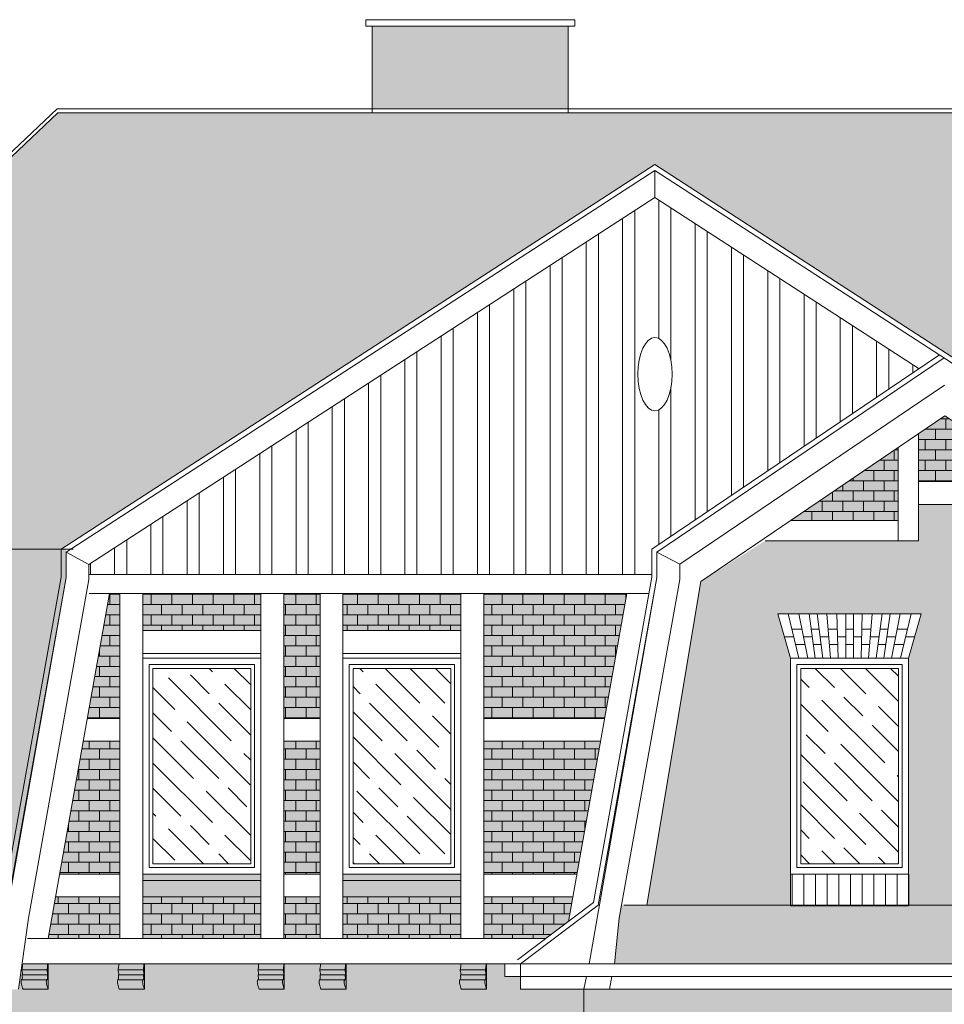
# Model space of a CAD drawing. Header units: millimetres. Extents: x 284606 to 569416, y -192995 to -95103.
# Tile 62 of 178: x 288790 to 289518, y -98379 to -97604. Entities that reach past the tile are written whole.
import ezdxf

# ---------------------------------------------------------------- set-up
doc = ezdxf.new("R2010")
doc.units = ezdxf.units.MM
doc.layers.get('0').update_dxf_attribs({"lineweight": 0})
for name, color, linetype, lineweight in [('!STR_Elewacje 0.15', 10, 'Continuous', 15), ('!STR_Konstrukcja 0.20', 200, 'Continuous', 20), ('!STR_Kreskowanie', 253, 'Continuous', 5), ('!STR_Ocieplenie 0.05', 1, 'Continuous', 5), ('!STR_Stolarka okienna', 72, 'Continuous', 15), ('!STR_Wymiarowanie', 254, 'Continuous', 9)]:
    doc.layers.add(name, color=color, linetype=linetype, lineweight=lineweight)
doc.layers.add('!STR_Kreskowanie ścian', color=7, linetype='Continuous', lineweight=5, true_color=0xa6a6a6)
doc.styles.add('EKO 1-10', font='romans.shx', dxfattribs={"width": 0.8, "height": 15})
doc.dimstyles.new('EKO wymiar 1-10', dxfattribs={"dimtxt": 15, "dimasz": 8, "dimexe": 15, "dimexo": 15, "dimgap": 5, "dimtad": 1, "dimdec": 0, "dimtxsty": 'EKO 1-10', "dimblk": 'ARCHTICK', "dimcen": 10, "dimdle": 15, "dimclrd": 256, "dimclre": 256, "dimclrt": 256, "dimazin": 2, "dimtfac": 1, "dimtdec": 0, "dimtmove": 2, "dimatfit": 3, "dimldrblk": 'ARCHTICK', "dimfxl": 15, "dimfxlon": 1, "dimlwd": -1, "dimlwe": -1, "dimarcsym": 0})

# ---------------------------------------------------------------- blocks, each defined once
blk = doc.blocks.new('OKNO GÓRA')
at = {"layer": '!STR_Kreskowanie', "ltscale": 0.3}
h = blk.add_hatch(dxfattribs=at)
h.set_pattern_fill('GOST_WOOD', color=256, scale=7, angle=45)
h.set_pattern_definition([(135, (-288886.88, 98283.69), (29.698485, 29.698485), [70, -14]), (135, (-288867.08, 98283.69), (29.698485, 29.698485), [42, -10.5, 21, -10.5]), (135, (-288842.333, 98278.74), (29.698485, 29.698485), [70, -14])])
h.paths.add_polyline_path([(85, 162), (8, 162), (8, 8), (85, 8)])
at = {"layer": '!STR_Ocieplenie 0.05', "ltscale": 1.5}
blk.add_lwpolyline([(0, 0), (93, 0), (93, -5), (0, -5)], close=True, dxfattribs=at)
at = {"layer": '!STR_Stolarka okienna', "ltscale": 1.5}
blk.add_lwpolyline([(93, 0), (93, 170), (0, 170), (0, 0), (93, 0)], dxfattribs=at)
for points in [[(88, 5), (88, 165), (5, 165), (5, 5)], [(85, 162), (8, 162), (8, 8), (85, 8)]]:
    blk.add_lwpolyline(points, close=True, dxfattribs=at)
blk = doc.blocks.new('DEKOR')
at = {"layer": '!STR_Ocieplenie 0.05', "ltscale": 1.5}
for p, q in [((-10.72, -4.59), (8.81, -4.59)), ((-11.01, -12.59), (8.81, -12.59)), ((-10.53, -8.59), (8.81, -8.59))]:
    blk.add_line(p, q, dxfattribs=at)
blk.add_lwpolyline([(-9.91, -20), (9.91, -20), (9.91, 0), (-9.91, 0)], dxfattribs=at)
for points in [[(-9.91, -20), (-11.13, -16.01), (-11.01, -12.59), (-10.56, -11.87), (-10.57, -10.01), (-10.47, -8.24), (-10.35, -7.27), (-10.61, -6.34), (-10.54, -3.08), (-10.35, -1.68), (-10.35, 0)], [(9.91, -20), (8.69, -16.01), (8.81, -12.59), (9.26, -11.87), (9.24, -10.01), (9.35, -8.24), (9.46, -7.27), (9.2, -6.34), (9.27, -3.08), (9.46, -1.68), (9.46, 0)]]:
    blk.add_spline(points, degree=3, dxfattribs=at)
blk = doc.blocks.new('_ArchTick')
at = {"color": 0, "linetype": 'ByBlock', "const_width": 0.15}
blk.add_lwpolyline([(-0.5, -0.5), (0.5, 0.5)], dxfattribs=at)
blk = doc.blocks.new('*D843')
at = {"layer": '!STR_Wymiarowanie', "ltscale": 1.5, "transparency": 16777216}
for p, q in [((288251.12, -97658.82), (288251.12, -98789.39)), ((288266.12, -97673.82), (288236.12, -97673.82)), ((288266.12, -98774.39), (288236.12, -98774.39))]:
    blk.add_line(p, q, dxfattribs=at)
at = {"layer": 'Defpoints', "color": 0, "ltscale": 1.5, "transparency": 16777216}
for p in [(288819.43, -97673.82), (288251.12, -98774.39), (288338.29, -98774.39)]:
    blk.add_point(p, dxfattribs=at)
at = {"layer": '!STR_Wymiarowanie', "ltscale": 1.5, "transparency": 16777216, "xscale": 8, "yscale": 8, "zscale": 8}
for p, rotation in [((288251.12, -97673.82), 90), ((288251.12, -98774.39), 270)]:
    blk.add_blockref('_ArchTick', p, dxfattribs=dict(at, rotation=rotation))
at = {"layer": '!STR_Wymiarowanie', "ltscale": 1.5, "transparency": 16777216, "insert": (288238.62, -98224.1), "char_height": 15, "attachment_point": 5, "rotation": 90, "style": 'EKO 1-10'}
blk.add_mtext('1101', dxfattribs=at)

msp = doc.modelspace()

# ---------------------------------------------------------------- hatches: boundary and pattern name
at = {"layer": '!STR_Kreskowanie', "ltscale": 0.3}
h = msp.add_hatch(dxfattribs=at)
h.set_pattern_fill('GOST_WOOD', color=256, scale=7, angle=45)
h.set_pattern_definition([(135, (0, 320.62), (29.698485, 29.698485), [70, -14]), (135, (19.8, 320.62), (29.698485, 29.698485), [42, -10.5, 21, -10.5]), (135, (44.548, 315.67), (29.698485, 29.698485), [70, -14])])
h.paths.add_polyline_path([(289482.01, -98114.71), (289405.01, -98114.71), (289405.01, -98268.71), (289482.01, -98268.71)])
at = {"layer": '!STR_Kreskowanie ścian', "ltscale": 0.3}
h = msp.add_hatch(dxfattribs=at)
h.set_pattern_fill('AR-B816', color=256, scale=0.04)
h.paths.add_polyline_path([(287343.12, -97608.54), (287303.12, -97608.54), (287303.12, -97683.22), (287317.77, -97673.82), (287343.12, -97690.1)])
h.paths.add_polyline_path([(288735.54, -97608.54), (288629.54, -97608.54), (288629.54, -97853.66), (288735.54, -97753.27)])
h.paths.add_polyline_path([(289222, -97608.54), (289067.54, -97608.54), (289067.54, -97673.82), (289222, -97673.82)])
h.paths.add_polyline_path([(289748.1, -97608.54), (289582.52, -97608.54), (289582.52, -97673.82), (289748.1, -97673.82)])
h.paths.add_polyline_path([(289981.69, -97608.54), (289804.16, -97608.54), (289804.16, -97714.74), (289981.69, -97886.54)])
h.paths.add_polyline_path([(291251.27, -97608.54), (291211.27, -97608.54), (291211.27, -97690.09), (291236.63, -97673.82), (291251.27, -97683.22)])
h.paths.add_polyline_path([(292667.04, -97605.54), (292489.52, -97605.54), (292489.52, -97840.33), (292667.04, -97707.29)])
h.paths.add_polyline_path([(292888.69, -97605.54), (292723.1, -97605.54), (292723.1, -97673.82), (292888.69, -97673.82)])
h.paths.add_polyline_path([(293403.66, -97605.54), (293249.21, -97605.54), (293249.21, -97673.82), (293403.66, -97673.82)])
h.paths.add_polyline_path([(293841.66, -97611.34), (293735.66, -97611.34), (293735.66, -97756.83), (293799.84, -97822.18), (293841.66, -97822.18)])
at = {"layer": '!STR_Kreskowanie ścian', "ltscale": 1.5}
h = msp.add_hatch(dxfattribs=at)
h.set_pattern_fill('AR-B88', color=256, scale=0.1)
h.paths.add_polyline_path([(289761.24, -97676.82), (289288.28, -97676.82), (288820.05, -97676.82), (288457.74, -98020.79), (288822.53, -98020.79), (289290.23, -97717.56), (289757.93, -98020.79), (290115.82, -98020.79)])
h.paths.add_polyline_path([(290118.16, -98023.07), (290115.82, -98020.79), (289757.93, -98020.79), (289757.93, -98042.8), (289803.82, -98299.1), (289806.79, -98301.33), (290235.86, -98301.33), (290234.13, -98299.76)])
h.paths.add_polyline_path([(290235.86, -98301.33), (289806.79, -98301.33), (289868.07, -98347.53), (290286.43, -98347.53)])
h.paths.add_polyline_path([(289783.67, -98311.46), (289781.86, -98301.33), (289648.59, -98301.33), (289648.59, -98301.71), (289555.59, -98301.71), (289490.01, -98301.63), (289490.01, -98301.71), (289397.01, -98301.71), (289263.87, -98301.33), (289262.06, -98311.46), (289258.41, -98347.53), (289789.37, -98347.53)])
h.paths.add_polyline_path([(288822.53, -98042.8), (288822.53, -98020.79), (288457.74, -98020.79), (288455.33, -98023.09), (288350.85, -98301.33), (288773.68, -98301.33), (288776.65, -98299.1)], flags=17)
h.paths.add_polyline_path([(288773.68, -98301.33), (288350.85, -98301.33), (288350.17, -98303.17), (288298.88, -98347.53), (288719.04, -98347.53), (288780.32, -98301.33), (288826.53, -98043.14), (288826.53, -98020.79), (288822.53, -98020.79), (288822.53, -98042.8), (288776.65, -98299.1)])
h = msp.add_hatch(dxfattribs=at)
h.set_pattern_fill('ANSI32', color=256, scale=3, angle=45)
h.paths.add_polyline_path([(289498.16, -97878.66), (289290.23, -97743.77), (288844.53, -98032.92), (288844.53, -98040.74), (289283.8, -98040.74), (289287.79, -98042.8), (289287.79, -98020.79)])
h.paths.add_polyline_path([(289302.96, -97873.06), (289303.28, -97875.17), (289303.51, -97877.32), (289303.67, -97879.51), (289303.75, -97881.72), (289303.75, -97883.93), (289303.67, -97886.13), (289303.51, -97888.32), (289303.28, -97890.47), (289302.96, -97892.58), (289302.58, -97894.63), (289302.12, -97896.62), (289301.59, -97898.52), (289300.99, -97900.33), (289300.33, -97902.03), (289299.61, -97903.63), (289298.84, -97905.1), (289298.02, -97906.44), (289297.15, -97907.64), (289296.24, -97908.7), (289295.29, -97909.61), (289294.31, -97910.35), (289293.32, -97910.94), (289292.3, -97911.36), (289291.27, -97911.61), (289290.23, -97911.7), (289289.2, -97911.61), (289288.17, -97911.36), (289287.15, -97910.94), (289286.15, -97910.35), (289285.18, -97909.61), (289284.23, -97908.7), (289283.32, -97907.64), (289282.45, -97906.44), (289281.63, -97905.1), (289280.85, -97903.63), (289280.13, -97902.03), (289279.47, -97900.33), (289278.88, -97898.52), (289278.35, -97896.62), (289277.89, -97894.63), (289277.5, -97892.58), (289277.19, -97890.47), (289276.95, -97888.32), (289276.79, -97886.13), (289276.71, -97883.93), (289276.71, -97881.72), (289276.79, -97879.51), (289276.95, -97877.32), (289277.19, -97875.17), (289277.5, -97873.06), (289277.89, -97871.01), (289278.35, -97869.03), (289278.88, -97867.12), (289279.47, -97865.31), (289280.13, -97863.61), (289280.85, -97862.01), (289281.63, -97860.54), (289282.45, -97859.2), (289283.32, -97858), (289284.23, -97856.94), (289285.18, -97856.04), (289286.15, -97855.29), (289287.15, -97854.7), (289288.17, -97854.28), (289289.2, -97854.03), (289290.23, -97853.94), (289291.27, -97854.03), (289292.3, -97854.28), (289293.32, -97854.7), (289294.31, -97855.29), (289295.29, -97856.04), (289296.24, -97856.94), (289297.15, -97858), (289298.02, -97859.2), (289298.84, -97860.54), (289299.61, -97862.01), (289300.33, -97863.61), (289300.99, -97865.31), (289301.59, -97867.12), (289302.12, -97869.03), (289302.58, -97871.01)], flags=16)
at = {"layer": '!STR_Kreskowanie ścian', "ltscale": 0.3, "true_color": 0xdbdbdb}
h = msp.add_hatch(color=254, dxfattribs=at)
h.dxf.hatch_style = 1
h.paths.add_polyline_path([(289481.85, -97940.53), (289397.03, -97998.19), (289481.85, -97998.19)])
h.paths.add_polyline_path([(289539.29, -97929.09), (289518.57, -97915.56), (289497.85, -97929.59), (289497.85, -97967.46), (289539.29, -97967.46)])
h.paths.add_polyline_path([(289555.29, -97939.53), (289555.29, -97998.19), (289645.18, -97998.19)])
at = {"layer": '!STR_Kreskowanie ścian', "ltscale": 0.3}
h = msp.add_hatch(dxfattribs=at)
h.set_pattern_fill('AR-B816', color=256, scale=0.04)
h.paths.add_polyline_path([(289481.85, -97940.53), (289397.03, -97998.19), (289481.85, -97998.19)])
h.paths.add_polyline_path([(289539.29, -97929.09), (289518.57, -97915.56), (289497.85, -97929.59), (289497.85, -97967.46), (289539.29, -97967.46)])
h.paths.add_polyline_path([(289555.29, -97939.53), (289555.29, -97998.19), (289645.18, -97998.19)])
h = msp.add_hatch(dxfattribs=at)
h.set_pattern_fill('AR-B816', color=256, scale=0.04)
h.paths.add_polyline_path([(288769.04, -98367.53), (288719.04, -98367.53), (288344.29, -98367.53), (288344.29, -98677.57), (288769.04, -98677.57)])
h.paths.add_polyline_path([(288503.9, -98622.33), (288503.9, -98597.33), (288503.9, -98427.33), (288493.93, -98392.41), (288619.87, -98392.41), (288609.9, -98427.33), (288609.9, -98597.33), (288609.9, -98622.33)], flags=16)
h.paths.add_polyline_path([(288508.9, -98592.33), (288508.9, -98432.33), (288604.9, -98432.33), (288604.9, -98592.33), (288559.9, -98592.33)], flags=0)
h.paths.add_polyline_path([(288511.9, -98589.33), (288511.9, -98488.33), (288551.9, -98488.33), (288551.9, -98589.33)], flags=0)
h.paths.add_polyline_path([(288562.9, -98589.33), (288562.9, -98488.33), (288601.9, -98488.33), (288601.9, -98589.33)], flags=0)
h.paths.add_polyline_path([(288447.9, -98481.09), (288447.9, -98455.09), (288471.9, -98455.09), (288471.9, -98481.09)], flags=16)
h.paths.add_polyline_path([(288423.9, -98481.09), (288399.9, -98481.09), (288399.9, -98455.09), (288423.9, -98455.09)], flags=16)
h.paths.add_polyline_path([(288511.9, -98477.33), (288511.9, -98435.33), (288551.9, -98435.33), (288551.9, -98477.33)], flags=0)
h.paths.add_polyline_path([(288562.9, -98477.33), (288562.9, -98435.33), (288601.9, -98435.33), (288601.9, -98477.33)], flags=0)
h.paths.add_polyline_path([(288511.82, -98404.41), (288519.85, -98404.41), (288521.04, -98410.41), (288528, -98410.41), (288527.15, -98404.41), (288533.39, -98404.41), (288534.18, -98410.41), (288541.01, -98410.41), (288540.52, -98404.41), (288547.74, -98404.41), (288547.92, -98410.41), (288554.4, -98410.41), (288554.4, -98404.41), (288560.4, -98404.41), (288560.4, -98410.41), (288566.89, -98410.41), (288567.06, -98404.41), (288574.28, -98404.41), (288573.79, -98410.41), (288580.62, -98410.41), (288581.41, -98404.41), (288587.66, -98404.41), (288586.8, -98410.41), (288593.76, -98410.41), (288594.95, -98404.41), (288602.98, -98404.41), (288600.06, -98416.41), (288592.57, -98416.41), (288593.76, -98410.41), (288586.8, -98410.41), (288585.95, -98416.41), (288579.84, -98416.41), (288580.62, -98410.41), (288573.79, -98410.41), (288573.3, -98416.41), (288566.71, -98416.41), (288566.89, -98410.41), (288560.4, -98410.41), (288560.4, -98416.41), (288554.4, -98416.41), (288554.4, -98410.41), (288547.92, -98410.41), (288548.09, -98416.41), (288541.51, -98416.41), (288541.01, -98410.41), (288534.18, -98410.41), (288534.97, -98416.41), (288528.85, -98416.41), (288528, -98410.41), (288521.04, -98410.41), (288522.23, -98416.41), (288514.74, -98416.41)], flags=0)
h.paths.add_polyline_path([(288641.9, -98481.09), (288641.9, -98455.09), (288665.9, -98455.09), (288665.9, -98481.09)], flags=16)
h.paths.add_polyline_path([(288689.9, -98481.09), (288689.9, -98455.09), (288713.9, -98455.09), (288713.9, -98481.09)], flags=16)
h.paths.add_polyline_path([(288509.63, -98696.57), (288604.18, -98696.57), (288597.25, -98731.5), (288597.25, -98771.67), (288763.04, -98769.92), (288763.04, -98689.57), (288338.29, -98689.57), (288338.29, -98774.39), (288517.47, -98772.5), (288517.47, -98731.5)])
h.paths.add_polyline_path([(288886.11, -98696.57), (288980.66, -98696.57), (288973.73, -98731.5), (288973.73, -98767.71), (289051.53, -98766.89), (289051.53, -98731.5), (289043.69, -98696.57), (289138.24, -98696.57), (289131.31, -98731.5), (289131.31, -98766.06), (289228.3, -98765.04), (289228.3, -98689.57), (288763.04, -98689.57), (288763.04, -98769.92), (288893.95, -98768.55), (288893.95, -98731.5)])
h.paths.add_polyline_path([(289234.3, -98367.53), (289184.3, -98367.53), (289184.3, -98357.53), (289171.99, -98357.53), (289171.99, -98347.53), (288792.6, -98347.53), (288789.04, -98367.53), (288769.51, -98367.53), (288769.51, -98677.57), (289234.3, -98677.57)])
h.paths.add_polyline_path([(288886.88, -98622.33), (288886.88, -98597.33), (288886.88, -98427.33), (288876.91, -98392.41), (288989.85, -98392.41), (288979.88, -98427.33), (288979.88, -98597.33), (288979.88, -98622.33)], flags=16)
h.paths.add_polyline_path([(288891.88, -98592.33), (288891.88, -98432.33), (288974.88, -98432.33), (288974.88, -98592.33), (288935.88, -98592.33)], flags=0)
h.paths.add_polyline_path([(288894.88, -98589.33), (288894.88, -98488.33), (288927.88, -98488.33), (288927.88, -98589.33)], flags=0)
h.paths.add_polyline_path([(288938.88, -98589.33), (288938.88, -98488.33), (288971.88, -98488.33), (288971.88, -98589.33)], flags=0)
h.paths.add_polyline_path([(288894.88, -98477.33), (288894.88, -98435.33), (288927.88, -98435.33), (288927.88, -98477.33)], flags=0)
h.paths.add_polyline_path([(288938.88, -98477.33), (288938.88, -98435.33), (288971.88, -98435.33), (288971.88, -98477.33)], flags=0)
h.paths.add_polyline_path([(288887.8, -98404.41), (288895.83, -98404.41), (288897.02, -98410.41), (288903.98, -98410.41), (288903.13, -98404.41), (288909.37, -98404.41), (288910.16, -98410.41), (288916.99, -98410.41), (288916.5, -98404.41), (288923.72, -98404.41), (288923.9, -98410.41), (288930.38, -98410.41), (288930.38, -98404.41), (288936.38, -98404.41), (288936.38, -98410.41), (288942.87, -98410.41), (288943.04, -98404.41), (288950.26, -98404.41), (288949.77, -98410.41), (288956.6, -98410.41), (288957.39, -98404.41), (288963.64, -98404.41), (288962.78, -98410.41), (288969.74, -98410.41), (288970.93, -98404.41), (288978.96, -98404.41), (288976.04, -98416.41), (288968.55, -98416.41), (288969.74, -98410.41), (288962.78, -98410.41), (288961.93, -98416.41), (288955.82, -98416.41), (288956.6, -98410.41), (288949.77, -98410.41), (288949.28, -98416.41), (288942.69, -98416.41), (288942.87, -98410.41), (288936.38, -98410.41), (288936.38, -98416.41), (288930.38, -98416.41), (288930.38, -98410.41), (288923.9, -98410.41), (288924.07, -98416.41), (288917.48, -98416.41), (288916.99, -98410.41), (288910.16, -98410.41), (288910.95, -98416.41), (288904.83, -98416.41), (288903.98, -98410.41), (288897.02, -98410.41), (288898.21, -98416.41), (288890.72, -98416.41)], flags=0)
h.paths.add_polyline_path([(289044.46, -98622.33), (289044.46, -98597.33), (289044.46, -98427.33), (289034.49, -98392.41), (289147.44, -98392.41), (289137.46, -98427.33), (289137.46, -98597.33), (289137.46, -98622.33)], flags=16)
h.paths.add_polyline_path([(289049.46, -98592.33), (289049.46, -98432.33), (289132.46, -98432.33), (289132.46, -98592.33), (289093.46, -98592.33)], flags=0)
h.paths.add_polyline_path([(289052.46, -98589.33), (289052.46, -98488.33), (289085.46, -98488.33), (289085.46, -98589.33)], flags=0)
h.paths.add_polyline_path([(289096.46, -98589.33), (289096.46, -98488.33), (289129.46, -98488.33), (289129.46, -98589.33)], flags=0)
h.paths.add_polyline_path([(289052.46, -98477.33), (289052.46, -98435.33), (289085.46, -98435.33), (289085.46, -98477.33)], flags=0)
h.paths.add_polyline_path([(289045.38, -98404.41), (289053.42, -98404.41), (289054.61, -98410.41), (289061.56, -98410.41), (289060.71, -98404.41), (289066.95, -98404.41), (289067.74, -98410.41), (289074.57, -98410.41), (289074.08, -98404.41), (289081.31, -98404.41), (289081.48, -98410.41), (289087.96, -98410.41), (289087.96, -98404.41), (289093.96, -98404.41), (289093.96, -98410.41), (289100.45, -98410.41), (289100.62, -98404.41), (289107.84, -98404.41), (289107.35, -98410.41), (289114.19, -98410.41), (289114.97, -98404.41), (289121.22, -98404.41), (289120.37, -98410.41), (289127.32, -98410.41), (289128.51, -98404.41), (289136.55, -98404.41), (289133.62, -98416.41), (289126.13, -98416.41), (289127.32, -98410.41), (289120.37, -98410.41), (289119.51, -98416.41), (289113.4, -98416.41), (289114.19, -98410.41), (289107.35, -98410.41), (289106.86, -98416.41), (289100.28, -98416.41), (289100.45, -98410.41), (289093.96, -98410.41), (289093.96, -98416.41), (289087.96, -98416.41), (289087.96, -98410.41), (289081.48, -98410.41), (289081.65, -98416.41), (289075.07, -98416.41), (289074.57, -98410.41), (289067.74, -98410.41), (289068.53, -98416.41), (289062.41, -98416.41), (289061.56, -98410.41), (289054.61, -98410.41), (289055.8, -98416.41), (289048.3, -98416.41)], flags=0)
h.paths.add_polyline_path([(289096.46, -98477.33), (289096.46, -98435.33), (289129.46, -98435.33), (289129.46, -98477.33)], flags=0)
h.paths.add_polyline_path([(289811.43, -98367.53), (289254.3, -98367.53), (289234.3, -98367.53), (289234.3, -98677.57), (289811.43, -98677.57)])
h.paths.add_polyline_path([(289648.59, -98622.33), (289555.59, -98622.33), (289555.59, -98597.33), (289555.59, -98427.33), (289545.62, -98392.41), (289658.56, -98392.41), (289648.59, -98427.33), (289648.59, -98597.33)], flags=16)
h.paths.add_polyline_path([(289643.59, -98592.33), (289604.59, -98592.33), (289560.59, -98592.33), (289560.59, -98432.33), (289643.59, -98432.33)], flags=0)
h.paths.add_polyline_path([(289640.59, -98589.33), (289607.59, -98589.33), (289607.59, -98488.33), (289640.59, -98488.33)], flags=0)
h.paths.add_polyline_path([(289596.59, -98589.33), (289563.59, -98589.33), (289563.59, -98488.33), (289596.59, -98488.33)], flags=0)
h.paths.add_polyline_path([(289701.89, -98481.09), (289701.89, -98455.09), (289725.89, -98455.09), (289725.89, -98481.09)], flags=16)
h.paths.add_polyline_path([(289640.59, -98477.33), (289607.59, -98477.33), (289607.59, -98435.33), (289640.59, -98435.33)], flags=0)
h.paths.add_polyline_path([(289596.59, -98477.33), (289563.59, -98477.33), (289563.59, -98435.33), (289596.59, -98435.33)], flags=0)
h.paths.add_polyline_path([(289490.01, -98622.33), (289397.01, -98622.33), (289397.01, -98597.33), (289397.01, -98427.33), (289387.04, -98392.41), (289499.98, -98392.41), (289490.01, -98427.33), (289490.01, -98597.33)], flags=16)
h.paths.add_polyline_path([(289644.75, -98416.41), (289637.26, -98416.41), (289638.45, -98410.41), (289631.5, -98410.41), (289630.64, -98416.41), (289624.53, -98416.41), (289625.31, -98410.41), (289618.48, -98410.41), (289617.99, -98416.41), (289611.4, -98416.41), (289611.58, -98410.41), (289605.09, -98410.41), (289605.09, -98416.41), (289599.09, -98416.41), (289599.09, -98410.41), (289592.61, -98410.41), (289592.78, -98416.41), (289586.2, -98416.41), (289585.7, -98410.41), (289578.87, -98410.41), (289579.66, -98416.41), (289573.54, -98416.41), (289572.69, -98410.41), (289565.74, -98410.41), (289566.93, -98416.41), (289559.43, -98416.41), (289556.51, -98404.41), (289564.55, -98404.41), (289565.74, -98410.41), (289572.69, -98410.41), (289571.84, -98404.41), (289578.08, -98404.41), (289578.87, -98410.41), (289585.7, -98410.41), (289585.21, -98404.41), (289592.44, -98404.41), (289592.61, -98410.41), (289599.09, -98410.41), (289599.09, -98404.41), (289605.09, -98404.41), (289605.09, -98410.41), (289611.58, -98410.41), (289611.75, -98404.41), (289618.97, -98404.41), (289618.48, -98410.41), (289625.31, -98410.41), (289626.1, -98404.41), (289632.35, -98404.41), (289631.5, -98410.41), (289638.45, -98410.41), (289639.64, -98404.41), (289647.68, -98404.41)], flags=0)
h.paths.add_polyline_path([(289485.01, -98592.33), (289402.01, -98592.33), (289402.01, -98432.33), (289485.01, -98432.33)], flags=0)
h.paths.add_polyline_path([(289482.01, -98589.33), (289405.01, -98589.33), (289405.01, -98435.33), (289482.01, -98435.33)], flags=0)
h.paths.add_polyline_path([(289486.17, -98416.41), (289478.68, -98416.41), (289479.87, -98410.41), (289472.91, -98410.41), (289472.06, -98416.41), (289465.94, -98416.41), (289466.73, -98410.41), (289459.9, -98410.41), (289459.41, -98416.41), (289452.82, -98416.41), (289452.99, -98410.41), (289446.51, -98410.41), (289446.51, -98416.41), (289440.51, -98416.41), (289440.51, -98410.41), (289434.02, -98410.41), (289434.2, -98416.41), (289427.61, -98416.41), (289427.12, -98410.41), (289420.29, -98410.41), (289421.07, -98416.41), (289414.96, -98416.41), (289414.11, -98410.41), (289407.15, -98410.41), (289408.34, -98416.41), (289400.85, -98416.41), (289397.93, -98404.41), (289405.96, -98404.41), (289407.15, -98410.41), (289414.11, -98410.41), (289413.25, -98404.41), (289419.5, -98404.41), (289420.29, -98410.41), (289427.12, -98410.41), (289426.63, -98404.41), (289433.85, -98404.41), (289434.02, -98410.41), (289440.51, -98410.41), (289440.51, -98404.41), (289446.51, -98404.41), (289446.51, -98410.41), (289452.99, -98410.41), (289453.17, -98404.41), (289460.39, -98404.41), (289459.9, -98410.41), (289466.73, -98410.41), (289467.52, -98404.41), (289473.77, -98404.41), (289472.91, -98410.41), (289479.87, -98410.41), (289481.06, -98404.41), (289489.09, -98404.41)], flags=0)
h.paths.add_polyline_path([(289334.43, -98481.09), (289310.43, -98481.09), (289310.43, -98455.09), (289334.43, -98455.09)], flags=16)
h.paths.add_polyline_path([(289817.43, -98689.57), (289228.3, -98689.57), (289228.3, -98765.04), (289404.08, -98763.19), (289404.08, -98731.5), (289396.23, -98696.57), (289490.79, -98696.57), (289483.86, -98731.5), (289483.86, -98762.35), (289562.66, -98761.53), (289562.66, -98731.5), (289554.82, -98696.57), (289649.37, -98696.57), (289642.44, -98731.5), (289642.44, -98760.69), (289817.43, -98758.85)])
h.paths.add_polyline_path([(289983.82, -98731.5), (289975.98, -98696.57), (290070.53, -98696.57), (290063.6, -98731.5), (290063.6, -98756.25), (290236.43, -98754.39), (290242.43, -98754.39), (290242.43, -98689.57), (289817.43, -98689.57), (289817.43, -98758.85), (289983.82, -98757.1)])
h.paths.add_polyline_path([(290236.43, -98367.53), (290005.08, -98367.53), (289811.43, -98367.53), (289811.43, -98677.57), (290236.43, -98677.57)])
h.paths.add_polyline_path([(289970.25, -98622.33), (289970.25, -98597.33), (289970.25, -98427.33), (289960.28, -98392.41), (290086.22, -98392.41), (290076.25, -98427.33), (290076.25, -98597.33), (290076.25, -98622.33)], flags=16)
h.paths.add_polyline_path([(289975.25, -98592.33), (289975.25, -98432.33), (290071.25, -98432.33), (290071.25, -98592.33), (290026.25, -98592.33)], flags=0)
h.paths.add_polyline_path([(289978.25, -98589.33), (289978.25, -98488.33), (290018.25, -98488.33), (290018.25, -98589.33)], flags=0)
h.paths.add_polyline_path([(289866.25, -98481.09), (289866.25, -98455.09), (289890.25, -98455.09), (289890.25, -98481.09)], flags=16)
h.paths.add_polyline_path([(290029.25, -98589.33), (290029.25, -98488.33), (290068.25, -98488.33), (290068.25, -98589.33)], flags=0)
h.paths.add_polyline_path([(289914.25, -98481.09), (289914.25, -98455.09), (289938.25, -98455.09), (289938.25, -98481.09)], flags=16)
h.paths.add_polyline_path([(289978.25, -98477.33), (289978.25, -98435.33), (290018.25, -98435.33), (290018.25, -98477.33)], flags=0)
h.paths.add_polyline_path([(290029.25, -98477.33), (290029.25, -98435.33), (290068.25, -98435.33), (290068.25, -98477.33)], flags=0)
h.paths.add_polyline_path([(289978.17, -98404.41), (289986.2, -98404.41), (289987.39, -98410.41), (289994.35, -98410.41), (289993.5, -98404.41), (289999.74, -98404.41), (290000.53, -98410.41), (290007.36, -98410.41), (290006.87, -98404.41), (290014.09, -98404.41), (290014.27, -98410.41), (290020.75, -98410.41), (290020.75, -98404.41), (290026.75, -98404.41), (290026.75, -98410.41), (290033.24, -98410.41), (290033.41, -98404.41), (290040.63, -98404.41), (290040.14, -98410.41), (290046.97, -98410.41), (290047.76, -98404.41), (290054.01, -98404.41), (290053.15, -98410.41), (290060.11, -98410.41), (290061.3, -98404.41), (290069.33, -98404.41), (290066.41, -98416.41), (290058.92, -98416.41), (290060.11, -98410.41), (290053.15, -98410.41), (290052.3, -98416.41), (290046.19, -98416.41), (290046.97, -98410.41), (290040.14, -98410.41), (290039.65, -98416.41), (290033.06, -98416.41), (290033.24, -98410.41), (290026.75, -98410.41), (290026.75, -98416.41), (290020.75, -98416.41), (290020.75, -98410.41), (290014.27, -98410.41), (290014.44, -98416.41), (290007.85, -98416.41), (290007.36, -98410.41), (290000.53, -98410.41), (290001.32, -98416.41), (289995.2, -98416.41), (289994.35, -98410.41), (289987.39, -98410.41), (289988.58, -98416.41), (289981.09, -98416.41)], flags=0)
h.paths.add_polyline_path([(290108.25, -98481.09), (290108.25, -98455.09), (290132.25, -98455.09), (290132.25, -98481.09)], flags=16)
h.paths.add_polyline_path([(290156.25, -98481.09), (290156.25, -98455.09), (290180.25, -98455.09), (290180.25, -98481.09)], flags=16)
h.paths.add_polyline_path([(289719.27, -98046.55), (289666.03, -98014.19), (289539.29, -98014.19), (289539.29, -97985.46), (289497.85, -97985.46), (289497.85, -98014.19), (289376.99, -98014.19), (289326.48, -98046.16), (289283.94, -98301.33), (289761.2, -98301.33)])
h.paths.add_polyline_path([(289648.59, -98301.71), (289555.59, -98301.71), (289555.59, -98106.71), (289545.62, -98071.79), (289658.56, -98071.79), (289648.59, -98106.71)])
h.paths.add_polyline_path([(289643.59, -98274.69), (289560.59, -98274.69)], flags=16)
h.paths.add_polyline_path([(289640.59, -98117.69), (289563.59, -98117.69)], flags=16)
h.paths.add_polyline_path([(289490.01, -98301.71), (289397.01, -98301.71), (289397.01, -98106.71), (289387.04, -98071.79), (289499.98, -98071.79), (289490.01, -98106.71)])
h.paths.add_polyline_path([(289485.01, -98271.71), (289402.01, -98271.71)], flags=16)
h.paths.add_polyline_path([(289482.01, -98268.71), (289405.01, -98268.71)], flags=16)
at = {"layer": '!STR_Kreskowanie ścian', "ltscale": 0.3, "true_color": 0xdbdbdb}
h = msp.add_hatch(color=254, dxfattribs=at)
h.dxf.hatch_style = 1
h.paths.add_polyline_path([(288868.88, -98055.74), (288860.79, -98055.74), (288843.27, -98154.17), (288868.88, -98154.17)])
h.paths.add_polyline_path([(288868.88, -98172.17), (288840.07, -98172.17), (288821.46, -98276.71), (288868.88, -98276.71)])
h.paths.add_polyline_path([(288868.88, -98294.71), (288818.25, -98294.71), (288812.41, -98327.53), (288868.88, -98327.53)])
h.paths.add_polyline_path([(288979.88, -98294.71), (288886.88, -98294.71), (288886.88, -98327.53), (288979.88, -98327.53)])
h.paths.add_polyline_path([(289026.46, -98294.71), (288997.88, -98294.71), (288997.88, -98327.53), (289026.46, -98327.53)])
h.paths.add_polyline_path([(289026.46, -98172.17), (288997.88, -98172.17), (288997.88, -98276.71), (289026.46, -98276.71)])
h.paths.add_polyline_path([(289026.46, -98055.74), (288997.88, -98055.74), (288997.88, -98154.17), (289026.46, -98154.17)])
h.paths.add_polyline_path([(288979.88, -98055.74), (288886.88, -98055.74), (288886.88, -98084.96), (288979.88, -98084.96)])
h.paths.add_polyline_path([(289137.46, -98055.74), (289044.46, -98055.74), (289044.46, -98084.96), (289137.46, -98084.96)])
h.paths.add_polyline_path([(289268.03, -98055.74), (289155.46, -98055.74), (289155.46, -98084.96), (289262.83, -98084.96)])
h.paths.add_polyline_path([(289262.83, -98084.96), (289155.46, -98084.96), (289155.46, -98154.17), (289250.51, -98154.17)])
h.paths.add_polyline_path([(289247.3, -98172.17), (289155.46, -98172.17), (289155.46, -98276.71), (289228.69, -98276.71)])
h.paths.add_polyline_path([(289222.04, -98314.07), (289225.49, -98294.71), (289155.46, -98294.71), (289155.46, -98327.53), (289204.19, -98327.53)])
h.paths.add_polyline_path([(289137.46, -98294.71), (289044.46, -98294.71), (289044.46, -98327.53), (289137.46, -98327.53)])
at = {"layer": '!STR_Kreskowanie ścian', "ltscale": 0.3}
h = msp.add_hatch(dxfattribs=at)
h.set_pattern_fill('AR-B816', color=256, scale=0.04)
h.paths.add_polyline_path([(288868.88, -98055.74), (288860.79, -98055.74), (288843.27, -98154.17), (288868.88, -98154.17)])
h.paths.add_polyline_path([(288868.88, -98172.17), (288840.07, -98172.17), (288821.46, -98276.71), (288868.88, -98276.71)])
h.paths.add_polyline_path([(288868.88, -98294.71), (288818.25, -98294.71), (288812.41, -98327.53), (288868.88, -98327.53)])
h.paths.add_polyline_path([(288979.88, -98294.71), (288886.88, -98294.71), (288886.88, -98327.53), (288979.88, -98327.53)])
h.paths.add_polyline_path([(289026.46, -98294.71), (288997.88, -98294.71), (288997.88, -98327.53), (289026.46, -98327.53)])
h.paths.add_polyline_path([(289026.46, -98172.17), (288997.88, -98172.17), (288997.88, -98276.71), (289026.46, -98276.71)])
h.paths.add_polyline_path([(289026.46, -98055.74), (288997.88, -98055.74), (288997.88, -98154.17), (289026.46, -98154.17)])
h.paths.add_polyline_path([(288979.88, -98055.74), (288886.88, -98055.74), (288886.88, -98084.96), (288979.88, -98084.96)])
h.paths.add_polyline_path([(289137.46, -98055.74), (289044.46, -98055.74), (289044.46, -98084.96), (289137.46, -98084.96)])
h.paths.add_polyline_path([(289268.03, -98055.74), (289155.46, -98055.74), (289155.46, -98084.96), (289262.83, -98084.96)])
h.paths.add_polyline_path([(289262.83, -98084.96), (289155.46, -98084.96), (289155.46, -98154.17), (289250.51, -98154.17)])
h.paths.add_polyline_path([(289247.3, -98172.17), (289155.46, -98172.17), (289155.46, -98276.71), (289228.69, -98276.71)])
h.paths.add_polyline_path([(289222.04, -98314.07), (289225.49, -98294.71), (289155.46, -98294.71), (289155.46, -98327.53), (289204.19, -98327.53)])
h.paths.add_polyline_path([(289137.46, -98294.71), (289044.46, -98294.71), (289044.46, -98327.53), (289137.46, -98327.53)])
at = {"layer": '!STR_Kreskowanie ścian', "ltscale": 0.3, "true_color": 0xdbdbdb}
h = msp.add_hatch(color=254, dxfattribs=at)
h.dxf.hatch_style = 1
h.paths.add_polyline_path([(288979.88, -98276.71), (288886.88, -98276.71), (288886.88, -98294.71), (288979.88, -98294.71)])
h.paths.add_polyline_path([(289137.46, -98276.71), (289044.46, -98276.71), (289044.46, -98294.71), (289137.46, -98294.71)])
at = {"layer": '!STR_Kreskowanie ścian', "ltscale": 1.5}
h = msp.add_hatch(dxfattribs=at)
h.set_pattern_fill('ANSI31', color=256, scale=2.9, angle=45)
h.set_pattern_definition([(90, (-302367.876, 109096.673), (-9.2075, 9e-16), [])])
h.paths.add_polyline_path([(289493.51, -98276.71), (289493.51, -98301.71), (289393.51, -98301.71), (289393.51, -98276.71)])

# ---------------------------------------------------------------- linework, layer by layer
at = {"layer": '!STR_Elewacje 0.15', "ltscale": 1.5}
for p, q in [((289397.01, -98106.71), (289387.04, -98071.79)), ((289499.98, -98071.79), (289387.04, -98071.79)), ((289403.51, -98106.71), (289395, -98071.79)), ((289410.51, -98106.71), (289403.58, -98071.79)), ((289416.51, -98106.71), (289411.55, -98071.79)), ((289422.51, -98106.71), (289417.92, -98071.79)), ((289428.51, -98106.71), (289425.64, -98071.79)), ((289434.51, -98106.71), (289433.51, -98071.79)), ((289440.51, -98106.71), (289440.51, -98071.79)), ((289446.51, -98106.71), (289446.51, -98071.79)), ((289452.51, -98106.71), (289453.51, -98071.79)), ((289458.51, -98106.71), (289461.37, -98071.79)), ((289464.51, -98106.71), (289469.1, -98071.79)), ((289470.51, -98106.71), (289475.47, -98071.79)), ((289476.51, -98106.71), (289483.44, -98071.79)), ((289483.51, -98106.71), (289492.02, -98071.79)), ((289490.01, -98106.71), (289499.98, -98071.79)), ((289405.96, -98083.79), (289397.93, -98083.79)), ((289419.5, -98083.79), (289413.25, -98083.79)), ((289433.85, -98083.79), (289426.63, -98083.79)), ((289446.51, -98083.79), (289440.51, -98083.79)), ((289460.39, -98083.79), (289453.17, -98083.79)), ((289473.77, -98083.79), (289467.52, -98083.79)), ((289489.09, -98083.79), (289481.06, -98083.79)), ((289399.39, -98089.79), (289392.18, -98089.79)), ((289408.34, -98095.79), (289400.85, -98095.79)), ((289408.34, -98095.79), (289400.85, -98095.79)), ((289408.34, -98095.79), (289400.85, -98095.79)), ((289414.11, -98089.79), (289407.15, -98089.79)), ((289421.07, -98095.79), (289414.96, -98095.79)), ((289421.07, -98095.79), (289414.96, -98095.79)), ((289421.07, -98095.79), (289414.96, -98095.79)), ((289427.12, -98089.79), (289420.29, -98089.79)), ((289434.2, -98095.79), (289427.61, -98095.79)), ((289434.2, -98095.79), (289427.61, -98095.79)), ((289434.2, -98095.79), (289427.61, -98095.79)), ((289440.51, -98089.79), (289434.02, -98089.79)), ((289446.51, -98095.79), (289440.51, -98095.79)), ((289446.51, -98095.79), (289440.51, -98095.79)), ((289446.51, -98095.79), (289440.51, -98095.79)), ((289452.99, -98089.79), (289446.51, -98089.79)), ((289459.41, -98095.79), (289452.82, -98095.79)), ((289459.41, -98095.79), (289452.82, -98095.79)), ((289459.41, -98095.79), (289452.82, -98095.79)), ((289466.73, -98089.79), (289459.9, -98089.79)), ((289472.06, -98095.79), (289465.94, -98095.79)), ((289472.06, -98095.79), (289465.94, -98095.79)), ((289472.06, -98095.79), (289465.94, -98095.79)), ((289479.87, -98089.79), (289472.91, -98089.79)), ((289486.17, -98095.79), (289478.68, -98095.79)), ((289486.17, -98095.79), (289478.68, -98095.79)), ((289486.17, -98095.79), (289478.68, -98095.79)), ((289494.84, -98089.79), (289487.63, -98089.79))]:
    msp.add_line(p, q, dxfattribs=at)
for points in [[(289490.01, -98276.71), (289397.01, -98276.71), (289397.01, -98301.71), (289490.01, -98301.71)], [(289171.99, -98347.53), (290301.91, -98347.53), (290301.91, -98357.53), (289171.99, -98357.53)]]:
    msp.add_lwpolyline(points, close=True, dxfattribs=at)
at = {"layer": '!STR_Konstrukcja 0.20', "ltscale": 1.5}
for p, q in [((289290.23, -97744.09), (289290.23, -97722.31)), ((288453.07, -98020.79), (288831.98, -98020.79)), ((288826.53, -98023.14), (288844.53, -98032.92)), ((289291.79, -98023.14), (289309.79, -98032.69)), ((288826.53, -98043.14), (288769.04, -98367.53)), ((289291.79, -98043.14), (289238.41, -98347.53)), ((289184.3, -98347.53), (289245.58, -98301.33)), ((289237.71, -98347.53), (289184.3, -98347.53)), ((289184.3, -98347.53), (289184.3, -98367.53)), ((289236.36, -98357.53), (289234.3, -98367.53)), ((289256.36, -98357.53), (289254.3, -98367.53)), ((289234.3, -98367.53), (289184.3, -98367.53)), ((289234.3, -98677.57), (289234.3, -98367.53)), ((289234.3, -98367.53), (289254.3, -98367.53))]:
    msp.add_line(p, q, dxfattribs=at)
msp.add_lwpolyline([(289227, -97608.54), (289062.54, -97608.54), (289062.54, -97603.54), (289227, -97603.54)], close=True, dxfattribs=at)
for points in [[(289067.54, -97676.82), (289067.54, -97608.54), (289222, -97608.54), (289222, -97676.82)], [(288294.29, -98347.53), (288347.7, -98301.33), (288453.07, -98020.79), (288819.43, -97673.82)], [(288298.88, -98347.53), (288350.17, -98303.17), (288455.33, -98023.09), (288820.05, -97676.82), (289288.28, -97676.82), (289761.24, -97676.82), (290118.16, -98023.07), (290234.13, -98299.76), (290286.43, -98347.53)], [(288819.43, -97673.82), (289288.28, -97673.82), (289761.89, -97673.82), (290120.42, -98020.79), (290236.43, -98297.57), (290286.43, -98343.75)], [(288716.63, -98344.33), (288776.65, -98299.1), (288822.53, -98042.8), (288822.53, -98020.79), (289290.23, -97717.56)], [(288719.04, -98347.53), (288780.32, -98301.33), (288826.53, -98043.14), (288826.53, -98023.14), (289290.23, -97722.31)], [(289868.07, -98347.53), (289803.82, -98299.1), (289757.93, -98042.8), (289757.93, -98020.79), (289290.23, -97717.56)], [(289861.43, -98347.53), (289800.14, -98301.33), (289753.93, -98043.14), (289753.93, -98023.14), (289290.23, -97722.31)], [(288789.04, -98367.53), (288796.8, -98311.46), (288844.53, -98044.74), (288844.53, -98032.92), (289290.23, -97743.77)], [(289498.16, -97878.66), (289290.23, -97743.77)], [(289181.89, -98344.33), (289241.91, -98299.1), (289287.79, -98042.8), (289287.79, -98020.79), (289514.36, -97867.72)], [(289184.3, -98347.53), (289245.58, -98301.33), (289291.79, -98043.14), (289291.79, -98023.14), (289517.99, -97870.07)], [(289258.41, -98347.53), (289262.06, -98311.46), (289309.79, -98044.74), (289309.79, -98032.69), (289518.36, -97891.56)], [(290236.43, -98367.53), (289254.3, -98367.53)]]:
    msp.add_lwpolyline(points, dxfattribs=at)
at = {"layer": '!STR_Ocieplenie 0.05', "ltscale": 1.5}
for p, q in [((289481.85, -97998.19), (289481.85, -98014.19)), ((288844.53, -98040.74), (289287.79, -98040.74)), ((288812.41, -98327.53), (288860.79, -98055.74)), ((288844.54, -98055.74), (289285.48, -98055.74)), ((288868.88, -98055.74), (288868.88, -98327.53)), ((288886.88, -98055.74), (288886.88, -98327.53)), ((288979.88, -98055.74), (288979.88, -98327.53)), ((288997.88, -98055.74), (288997.88, -98327.53)), ((289026.46, -98055.74), (289026.46, -98327.53)), ((289044.46, -98055.74), (289044.46, -98327.53)), ((289137.46, -98055.74), (289137.46, -98327.53)), ((289155.46, -98055.74), (289155.46, -98327.53)), ((289222.04, -98314.07), (289268.03, -98055.74)), ((288979.88, -98084.96), (288886.88, -98084.96)), ((289137.46, -98084.96), (289044.46, -98084.96)), ((288979.88, -98102.96), (288886.88, -98102.96)), ((289137.46, -98102.96), (289044.46, -98102.96)), ((288868.88, -98154.17), (288843.27, -98154.17)), ((289026.46, -98154.17), (288997.88, -98154.17)), ((289250.51, -98154.17), (289155.46, -98154.17)), ((288868.88, -98172.17), (288840.07, -98172.17)), ((289026.46, -98172.17), (288997.88, -98172.17)), ((289247.3, -98172.17), (289155.46, -98172.17)), ((288868.88, -98276.71), (288821.46, -98276.71)), ((288979.88, -98276.71), (288886.88, -98276.71)), ((289026.46, -98276.71), (288997.88, -98276.71)), ((289137.46, -98276.71), (289044.46, -98276.71)), ((289228.69, -98276.71), (289155.46, -98276.71)), ((288868.88, -98294.71), (288818.25, -98294.71)), ((288979.88, -98294.71), (288886.88, -98294.71)), ((289026.46, -98294.71), (288997.88, -98294.71)), ((289137.46, -98294.71), (289044.46, -98294.71)), ((289225.49, -98294.71), (289155.46, -98294.71)), ((289781.86, -98301.33), (289265.69, -98301.33)), ((289204.19, -98327.53), (288796.16, -98327.53)), ((289184.3, -98347.53), (288792.6, -98347.53))]:
    msp.add_line(p, q, dxfattribs=at)
for points in [[(289283.94, -98301.33), (289326.48, -98046.16), (289518.57, -97915.56), (289719.27, -98046.55), (289761.2, -98301.33)], [(289497.85, -97929.59), (289497.85, -98014.19), (289376.99, -98014.19)], [(289481.85, -97940.53), (289481.85, -97998.19), (289397.03, -97998.19)]]:
    msp.add_lwpolyline(points, dxfattribs=at)
msp.add_lwpolyline([(289497.85, -97967.46), (289539.29, -97967.46), (289539.29, -97985.46), (289497.85, -97985.46)], close=True, dxfattribs=at)
msp.add_ellipse((289290.23, -97882.82), major_axis=(0, -28.88), ratio=0.468461, dxfattribs=at)
at = {"layer": '!STR_Stolarka okienna', "ltscale": 1.5}
msp.add_lwpolyline([(289490.01, -98276.71), (289490.01, -98106.71), (289397.01, -98106.71), (289397.01, -98276.71), (289490.01, -98276.71)], dxfattribs=at)
for points in [[(289485.01, -98271.71), (289485.01, -98111.71), (289402.01, -98111.71), (289402.01, -98271.71)], [(289482.01, -98114.71), (289405.01, -98114.71), (289405.01, -98268.71), (289482.01, -98268.71)]]:
    msp.add_lwpolyline(points, close=True, dxfattribs=at)

# ---------------------------------------------------------------- block references
at = {"layer": '!STR_Ocieplenie 0.05'}
for name, p in [('OKNO GÓRA', (288886.88, -98276.71)), ('OKNO GÓRA', (289044.46, -98276.71)), ('DEKOR', (288802.5, -98347.53)), ('DEKOR', (288878.3, -98347.53)), ('DEKOR', (288988.45, -98347.53)), ('DEKOR', (289037.1, -98347.53)), ('DEKOR', (289147.7, -98347.53))]:
    msp.add_blockref(name, p, dxfattribs=at)

# ---------------------------------------------------------------- dimensions: what is measured, and where the dimension line sits
at = {"layer": '!STR_Wymiarowanie', "ltscale": 1.5}
dim = msp.add_linear_dim(base=(288251.12, -98774.39), p1=(288819.43, -97673.82), p2=(288338.29, -98774.39), angle=90, dimstyle='EKO wymiar 1-10', dxfattribs=at)
dim.commit()
dim.dimension.update_dxf_attribs({"geometry": '*D843', "text_midpoint": (288238.62, -98224.1)})

doc.saveas('drawing.dxf')
